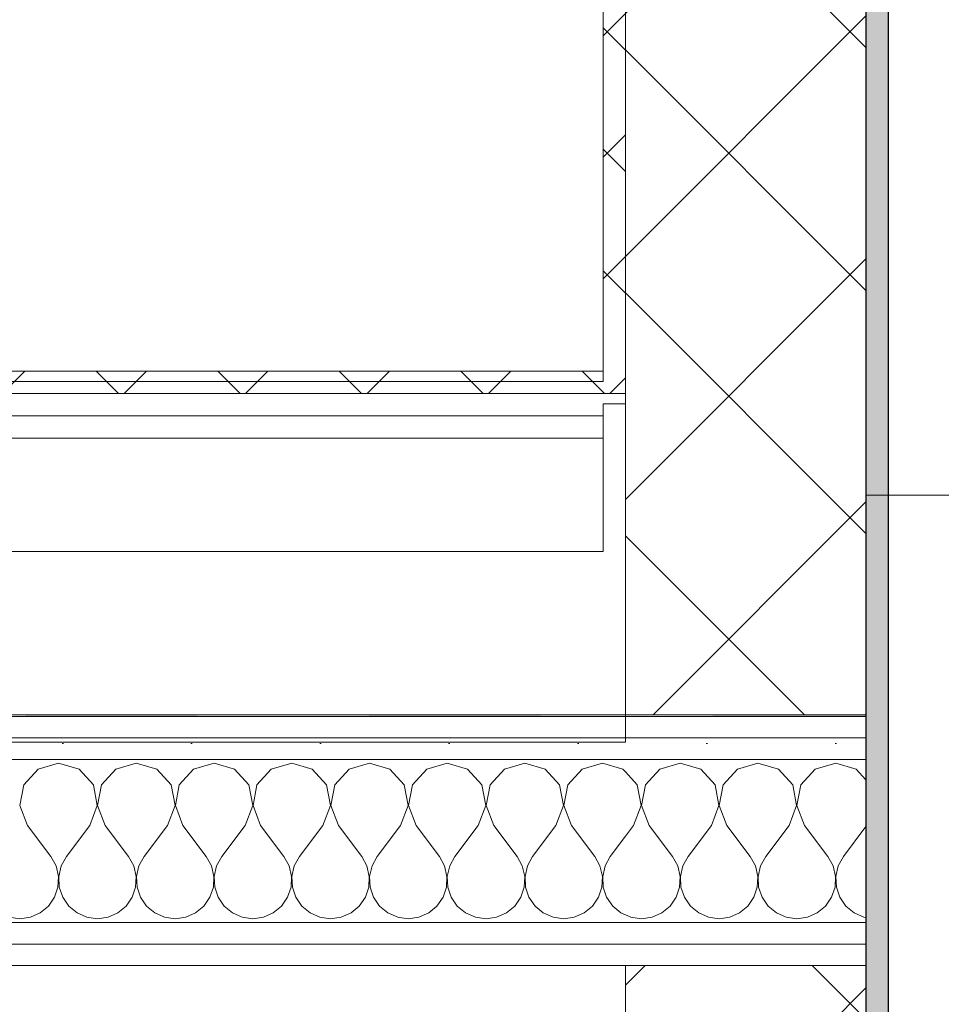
# Model space of a CAD drawing. Header units: millimetres. Extents: x 74467 to 235410, y -65 to 114857.
# Tile 192 of 256: x 129200 to 129736, y 68023 to 68596. Entities that reach past the tile are written whole.
import ezdxf
from ezdxf.enums import TextEntityAlignment as Align

# ---------------------------------------------------------------- set-up
doc = ezdxf.new("R2010")
doc.units = ezdxf.units.MM
doc.header["$MEASUREMENT"] = 0
for name, pattern in [('Katkend topelt', [1093.611073, 529.166651, -211.666656, 141.111112, -211.666656]), ('Punktiir tihe', [176.388884, 0, -176.388884]), ('Wipeout_Contour', [1000, 0, -1000])]:
    doc.linetypes.add(name, pattern=pattern)
for name, color, linetype in [('00 Teljed.AR', 7, 'Continuous'), ('1235 Vahelaed.AR', 7, 'Continuous'), ('1237 Trepid.AR', 7, 'Continuous'), ('1311 Siseseinad.AR', 7, 'Continuous'), ('1326 Seinapinnad.SA', 7, 'Continuous'), ('9350 Netopind.AR', 7, 'Continuous'), ('I-WALL-____-OTLN.IFC Model', 7, 'Continuous')]:
    doc.layers.add(name, color=color, linetype=linetype)
doc.styles.add('GENERATED_STYLE_3', font='txt')
pattern_1 = [(45, (0, 0), (-70.71068, 70.71068), []), (135, (0, 0), (70.71068, 70.71068), [])]
pattern_2 = [(0, (0, 0), (0, 75), [0, -75])]
pattern_3 = [(135, (0, 0), (35.355339, 35.355339), []), (225, (0, 0), (-35.355339, 35.355339), [])]

# ---------------------------------------------------------------- blocks, each defined once
blk = doc.blocks.new('Slab_13_1', base_point=(128282.64, 68175.84))
at = {"color": 254, "linetype": 'Wipeout_Contour', "lineweight": 0, "ltscale": 584658.71278}
blk.add_wipeout([(129552.64, 69575.88), (128282.64, 69575.88), (128282.64, 68175.84), (129552.64, 68175.84)], dxfattribs=at).dxf.layer = '1235 Vahelaed.AR'
at = {"layer": '1235 Vahelaed.AR', "color": 7, "linetype": 'Continuous', "lineweight": 13, "flags": 128}
blk.add_lwpolyline([(128282.64, 68175.84), (128282.64, 69575.88), (129552.64, 69575.88), (129552.64, 68175.84)], close=True, dxfattribs=at)
blk = doc.blocks.new('Slab_17_1', base_point=(126312.64, 71235.88))
at = {"color": 254, "linetype": 'Wipeout_Contour', "lineweight": 0, "ltscale": 2831097.235720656}
blk.add_wipeout([(129692.64, 71235.9), (126312.64, 71235.88), (126312.65, 69575.88), (129682.64, 69575.88), (129682.64, 69639.7), (131292.64, 69639.7), (131292.64, 67650.97), (132092.64, 67650.97), (133964.52, 67632.39), (133964.52, 67705.47), (134032.64, 67705.25), (134032.64, 69535.88), (133892.64, 69535.88), (133892.64, 69735.88), (133892.64, 71245.88), (133892.64, 71435.88), (132092.64, 71435.88), (132092.64, 71245.88), (129692.64, 71245.88)], dxfattribs=at).dxf.layer = '1235 Vahelaed.AR'
blk = doc.blocks.new('Liikumisruum_RG 103_3_1', base_point=(96460.37, 94557.02))
at = {"layer": '9350 Netopind.AR', "color": 7, "linetype": 'Continuous', "lineweight": 13, "flags": 128}
blk.add_lwpolyline([(129702.65, 93185.88), (129702.64, 71235.88), (123739.64, 71235.88), (123739.64, 69725.88), (129705.64, 69725.88), (129705.63, 67676.78), (132092.64, 67651.09), (132092.64, 69545.88), (131292.64, 69545.88), (131292.64, 72785.88), (132092.64, 72785.88), (132092.64, 78875.88), (131292.64, 78875.88), (131292.64, 81535.88), (132092.64, 81535.88), (132092.64, 85125.88), (131292.64, 85125.88), (131292.64, 87785.88), (132092.64, 87785.88), (132092.64, 89925.88), (131292.64, 89925.88), (131292.64, 93195.88)], dxfattribs=at)
blk = doc.blocks.new('WC_PK 110_35_1', base_point=(128295.64, 69171.71))
at = {"layer": '9350 Netopind.AR', "color": 7, "linetype": 'Continuous', "lineweight": 13, "flags": 128}
blk.add_lwpolyline([(128295.64, 68385.84), (129539.64, 68385.84), (129539.64, 69562.88), (128295.64, 69562.88)], close=True, dxfattribs=at)
blk = doc.blocks.new('Wall_152_1', base_point=(129552.64, 69575.88))
at = {"layer": '1311 Siseseinad.AR', "linetype": 'Continuous', "lineweight": 13, "true_color": 0x50504f}
h = blk.add_hatch(dxfattribs=at)
h.set_pattern_fill('Plokk_õõnesbetoon_0001', color=251, style=0, pattern_type=2)
h.set_pattern_definition(pattern_1)
h.paths.add_polyline_path([(129552.64, 69575.88), (129552.64, 68191.84), (129692.64, 68191.84), (129692.64, 69575.88)])
h = blk.add_hatch(dxfattribs=at)
h.set_pattern_fill('Plokk_õõnesbetoon_0001', color=251, style=0, pattern_type=2)
h.set_pattern_definition(pattern_1)
h.paths.add_polyline_path([(129552.64, 68045.84), (129552.64, 67678.43), (129692.64, 67676.92), (129692.64, 68045.84)])
at = {"layer": '1311 Siseseinad.AR', "color": 7, "linetype": 'Continuous', "lineweight": 13}
blk.add_line((129692.64, 68045.84), (129552.64, 68045.84), dxfattribs=at)
at = {"layer": '1311 Siseseinad.AR', "color": 7, "linetype": 'Continuous', "lineweight": 15, "flags": 128}
for points in [[(129692.64, 68191.84), (129692.64, 69715.88)], [(129552.64, 69575.88), (129552.64, 68191.84)], [(129552.64, 67709.68), (129552.64, 68045.84)], [(129692.64, 67709.23), (129692.64, 68045.84)]]:
    blk.add_lwpolyline(points, dxfattribs=at)
blk = doc.blocks.new('*X1148')
at = {"layer": '1311 Siseseinad.AR', "linetype": 'Continuous', "lineweight": 13, "true_color": 0x8c8d8c}
blk.add_hatch(color=252, dxfattribs=at).paths.add_polyline_path([(129692.64, 68191.84), (129603.4, 68191.84), (129603.4, 68190.84), (129692.64, 68190.84)])
blk = doc.blocks.new('*X1149')
at = {"layer": '1311 Siseseinad.AR', "color": 252, "linetype": 'Continuous', "lineweight": 13, "true_color": 0x8c8d8c}
for p, q in [((129584.52, 68163.58), (129572.63, 68160.2)), ((129596.42, 68160.2), (129584.52, 68163.58)), ((129629.76, 68163.58), (129617.87, 68160.2)), ((129641.65, 68160.2), (129629.76, 68163.58)), ((129675, 68163.58), (129663.11, 68160.2)), ((129686.89, 68160.2), (129675, 68163.58)), ((129559.52, 68151.07), (129552.64, 68158.59)), ((129572.63, 68160.2), (129564.29, 68151.07)), ((129604.75, 68151.07), (129596.42, 68160.2)), ((129617.87, 68160.2), (129609.53, 68151.07)), ((129649.99, 68151.07), (129641.65, 68160.2)), ((129663.11, 68160.2), (129654.77, 68151.07)), ((129692.64, 68153.9), (129686.89, 68160.2)), ((129561.81, 68138.93), (129559.52, 68151.07)), ((129564.29, 68151.07), (129562, 68138.93)), ((129607.05, 68138.93), (129604.75, 68151.07)), ((129609.53, 68151.07), (129607.23, 68138.93)), ((129652.29, 68138.93), (129649.99, 68151.07)), ((129654.77, 68151.07), (129652.47, 68138.93)), ((129557.38, 68127.39), (129561.81, 68138.93)), ((129562, 68138.93), (129566.43, 68127.39)), ((129602.62, 68127.39), (129607.05, 68138.93)), ((129607.23, 68138.93), (129611.67, 68127.39)), ((129647.86, 68127.39), (129652.29, 68138.93)), ((129652.47, 68138.93), (129656.9, 68127.39)), ((129557.38, 68127.39), (129552.64, 68121.07)), ((129566.43, 68127.39), (129580, 68109.29)), ((129602.62, 68127.39), (129589.05, 68109.29)), ((129611.67, 68127.39), (129625.24, 68109.29)), ((129647.86, 68127.39), (129634.29, 68109.29)), ((129656.9, 68127.39), (129670.48, 68109.29)), ((129692.64, 68126.78), (129679.52, 68109.29)), ((129583.02, 68103.83), (129580, 68109.29)), ((129589.05, 68109.29), (129586.03, 68103.83)), ((129628.26, 68103.83), (129625.24, 68109.29)), ((129634.29, 68109.29), (129631.27, 68103.83)), ((129673.5, 68103.83), (129670.48, 68109.29)), ((129679.52, 68109.29), (129676.5, 68103.83)), ((129584.43, 68097.75), (129583.02, 68103.83)), ((129586.03, 68103.83), (129584.62, 68097.75)), ((129629.67, 68097.75), (129628.26, 68103.83)), ((129631.27, 68103.83), (129629.85, 68097.75)), ((129674.91, 68097.75), (129673.5, 68103.83)), ((129676.5, 68103.83), (129675.09, 68097.75)), ((129584.13, 68091.52), (129584.43, 68097.75)), ((129584.62, 68097.75), (129584.92, 68091.52)), ((129629.37, 68091.52), (129629.67, 68097.75)), ((129629.85, 68097.75), (129630.16, 68091.52)), ((129674.61, 68091.52), (129674.91, 68097.75)), ((129675.09, 68097.75), (129675.39, 68091.52)), ((129582.14, 68085.6), (129584.13, 68091.52)), ((129584.92, 68091.52), (129586.91, 68085.6)), ((129627.37, 68085.6), (129629.37, 68091.52)), ((129630.16, 68091.52), (129632.15, 68085.6)), ((129672.61, 68085.6), (129674.61, 68091.52)), ((129675.39, 68091.52), (129677.39, 68085.6)), ((129578.6, 68080.46), (129582.14, 68085.6)), ((129586.91, 68085.6), (129590.45, 68080.46)), ((129623.84, 68080.46), (129627.37, 68085.6)), ((129632.15, 68085.6), (129635.68, 68080.46)), ((129669.08, 68080.46), (129672.61, 68085.6)), ((129677.39, 68085.6), (129680.92, 68080.46)), ((129552.64, 68075.32), (129555.72, 68073.96)), ((129568.09, 68073.96), (129573.8, 68076.48)), ((129573.8, 68076.48), (129578.6, 68080.46)), ((129590.45, 68080.46), (129595.25, 68076.48)), ((129595.25, 68076.48), (129600.96, 68073.96)), ((129613.32, 68073.96), (129619.03, 68076.48)), ((129619.03, 68076.48), (129623.84, 68080.46)), ((129635.68, 68080.46), (129640.49, 68076.48)), ((129640.49, 68076.48), (129646.2, 68073.96)), ((129658.56, 68073.96), (129664.27, 68076.48)), ((129664.27, 68076.48), (129669.08, 68080.46)), ((129680.92, 68080.46), (129685.73, 68076.48)), ((129685.73, 68076.48), (129691.44, 68073.96)), ((129555.72, 68073.96), (129561.9, 68073.1)), ((129561.9, 68073.1), (129568.09, 68073.96)), ((129600.96, 68073.96), (129607.14, 68073.1)), ((129607.14, 68073.1), (129613.32, 68073.96)), ((129646.2, 68073.96), (129652.38, 68073.1)), ((129652.38, 68073.1), (129658.56, 68073.96)), ((129691.44, 68073.96), (129692.64, 68073.79))]:
    blk.add_line(p, q, dxfattribs=at)
blk = doc.blocks.new('*X1152')
at = {"layer": '1311 Siseseinad.AR', "linetype": 'Continuous', "lineweight": 13, "true_color": 0x8c8d8c}
for points in [[(129303.4, 68191.84), (129203.41, 68191.84), (129203.41, 68190.84), (129303.4, 68190.84)], [(129503.4, 68191.84), (129403.41, 68191.84), (129403.41, 68190.84), (129503.4, 68190.84)]]:
    blk.add_hatch(color=252, dxfattribs=at).paths.add_polyline_path(points)
blk = doc.blocks.new('*X1153')
at = {"layer": '1311 Siseseinad.AR', "color": 252, "linetype": 'Continuous', "lineweight": 13, "true_color": 0x8c8d8c}
for p, q in [((129222.62, 68163.58), (129210.73, 68160.2)), ((129234.51, 68160.2), (129222.62, 68163.58)), ((129267.86, 68163.58), (129255.97, 68160.2)), ((129279.75, 68160.2), (129267.86, 68163.58)), ((129313.1, 68163.58), (129301.2, 68160.2)), ((129324.99, 68160.2), (129313.1, 68163.58)), ((129358.33, 68163.58), (129346.44, 68160.2)), ((129370.22, 68160.2), (129358.33, 68163.58)), ((129403.57, 68163.58), (129391.68, 68160.2)), ((129415.46, 68160.2), (129403.57, 68163.58)), ((129448.81, 68163.58), (129436.92, 68160.2)), ((129460.7, 68160.2), (129448.81, 68163.58)), ((129494.05, 68163.58), (129482.16, 68160.2)), ((129505.94, 68160.2), (129494.05, 68163.58)), ((129539.29, 68163.58), (129527.39, 68160.2)), ((129551.18, 68160.2), (129539.29, 68163.58)), ((129210.73, 68160.2), (129202.39, 68151.07)), ((129242.85, 68151.07), (129234.51, 68160.2)), ((129255.97, 68160.2), (129247.63, 68151.07)), ((129288.09, 68151.07), (129279.75, 68160.2)), ((129301.2, 68160.2), (129292.86, 68151.07)), ((129333.33, 68151.07), (129324.99, 68160.2)), ((129346.44, 68160.2), (129338.1, 68151.07)), ((129378.56, 68151.07), (129370.22, 68160.2)), ((129391.68, 68160.2), (129383.34, 68151.07)), ((129423.8, 68151.07), (129415.46, 68160.2)), ((129436.92, 68160.2), (129428.58, 68151.07)), ((129469.04, 68151.07), (129460.7, 68160.2)), ((129482.16, 68160.2), (129473.82, 68151.07)), ((129514.28, 68151.07), (129505.94, 68160.2)), ((129527.39, 68160.2), (129519.05, 68151.07)), ((129552.64, 68158.59), (129551.18, 68160.2)), ((129202.39, 68151.07), (129200.09, 68138.93)), ((129245.15, 68138.93), (129242.85, 68151.07)), ((129247.63, 68151.07), (129245.33, 68138.93)), ((129290.38, 68138.93), (129288.09, 68151.07)), ((129292.86, 68151.07), (129290.57, 68138.93)), ((129335.62, 68138.93), (129333.33, 68151.07)), ((129338.1, 68151.07), (129335.81, 68138.93)), ((129380.86, 68138.93), (129378.56, 68151.07)), ((129383.34, 68151.07), (129381.04, 68138.93)), ((129426.1, 68138.93), (129423.8, 68151.07)), ((129428.58, 68151.07), (129426.28, 68138.93)), ((129471.34, 68138.93), (129469.04, 68151.07)), ((129473.82, 68151.07), (129471.52, 68138.93)), ((129516.58, 68138.93), (129514.28, 68151.07)), ((129519.05, 68151.07), (129516.76, 68138.93)), ((129200.09, 68138.93), (129204.52, 68127.39)), ((129240.71, 68127.39), (129245.15, 68138.93)), ((129245.33, 68138.93), (129249.76, 68127.39)), ((129285.95, 68127.39), (129290.38, 68138.93)), ((129290.57, 68138.93), (129295, 68127.39)), ((129331.19, 68127.39), (129335.62, 68138.93)), ((129335.81, 68138.93), (129340.24, 68127.39)), ((129376.43, 68127.39), (129380.86, 68138.93)), ((129381.04, 68138.93), (129385.48, 68127.39)), ((129421.67, 68127.39), (129426.1, 68138.93)), ((129426.28, 68138.93), (129430.71, 68127.39)), ((129466.9, 68127.39), (129471.34, 68138.93)), ((129471.52, 68138.93), (129475.95, 68127.39)), ((129512.14, 68127.39), (129516.58, 68138.93)), ((129516.76, 68138.93), (129521.19, 68127.39)), ((129204.52, 68127.39), (129218.1, 68109.29)), ((129240.71, 68127.39), (129227.14, 68109.29)), ((129249.76, 68127.39), (129263.33, 68109.29)), ((129285.95, 68127.39), (129272.38, 68109.29)), ((129295, 68127.39), (129308.57, 68109.29)), ((129331.19, 68127.39), (129317.62, 68109.29)), ((129340.24, 68127.39), (129353.81, 68109.29)), ((129376.43, 68127.39), (129362.86, 68109.29)), ((129385.48, 68127.39), (129399.05, 68109.29)), ((129421.67, 68127.39), (129408.1, 68109.29)), ((129430.71, 68127.39), (129444.29, 68109.29)), ((129466.9, 68127.39), (129453.33, 68109.29)), ((129475.95, 68127.39), (129489.52, 68109.29)), ((129512.14, 68127.39), (129498.57, 68109.29)), ((129521.19, 68127.39), (129534.76, 68109.29)), ((129552.64, 68121.07), (129543.81, 68109.29)), ((129221.12, 68103.83), (129218.1, 68109.29)), ((129227.14, 68109.29), (129224.12, 68103.83)), ((129266.35, 68103.83), (129263.33, 68109.29)), ((129272.38, 68109.29), (129269.36, 68103.83)), ((129311.59, 68103.83), (129308.57, 68109.29)), ((129317.62, 68109.29), (129314.6, 68103.83)), ((129356.83, 68103.83), (129353.81, 68109.29)), ((129362.86, 68109.29), (129359.84, 68103.83)), ((129402.07, 68103.83), (129399.05, 68109.29)), ((129408.1, 68109.29), (129405.08, 68103.83)), ((129447.31, 68103.83), (129444.29, 68109.29)), ((129453.33, 68109.29), (129450.31, 68103.83)), ((129492.54, 68103.83), (129489.52, 68109.29)), ((129498.57, 68109.29), (129495.55, 68103.83)), ((129537.78, 68103.83), (129534.76, 68109.29)), ((129543.81, 68109.29), (129540.79, 68103.83)), ((129222.53, 68097.75), (129221.12, 68103.83)), ((129224.12, 68103.83), (129222.71, 68097.75)), ((129267.77, 68097.75), (129266.35, 68103.83)), ((129269.36, 68103.83), (129267.95, 68097.75)), ((129313, 68097.75), (129311.59, 68103.83)), ((129314.6, 68103.83), (129313.19, 68097.75)), ((129358.24, 68097.75), (129356.83, 68103.83)), ((129359.84, 68103.83), (129358.42, 68097.75)), ((129403.48, 68097.75), (129402.07, 68103.83)), ((129405.08, 68103.83), (129403.66, 68097.75)), ((129448.72, 68097.75), (129447.31, 68103.83)), ((129450.31, 68103.83), (129448.9, 68097.75)), ((129493.96, 68097.75), (129492.54, 68103.83)), ((129495.55, 68103.83), (129494.14, 68097.75)), ((129539.19, 68097.75), (129537.78, 68103.83)), ((129540.79, 68103.83), (129539.38, 68097.75)), ((129222.23, 68091.52), (129222.53, 68097.75)), ((129222.71, 68097.75), (129223.01, 68091.52)), ((129267.46, 68091.52), (129267.77, 68097.75)), ((129267.95, 68097.75), (129268.25, 68091.52)), ((129312.7, 68091.52), (129313, 68097.75)), ((129313.19, 68097.75), (129313.49, 68091.52)), ((129357.94, 68091.52), (129358.24, 68097.75)), ((129358.42, 68097.75), (129358.73, 68091.52)), ((129403.18, 68091.52), (129403.48, 68097.75)), ((129403.66, 68097.75), (129403.97, 68091.52)), ((129448.42, 68091.52), (129448.72, 68097.75)), ((129448.9, 68097.75), (129449.2, 68091.52)), ((129493.65, 68091.52), (129493.96, 68097.75)), ((129494.14, 68097.75), (129494.44, 68091.52)), ((129538.89, 68091.52), (129539.19, 68097.75)), ((129539.38, 68097.75), (129539.68, 68091.52)), ((129220.23, 68085.6), (129222.23, 68091.52)), ((129223.01, 68091.52), (129225.01, 68085.6)), ((129265.47, 68085.6), (129267.46, 68091.52)), ((129268.25, 68091.52), (129270.25, 68085.6)), ((129310.71, 68085.6), (129312.7, 68091.52)), ((129313.49, 68091.52), (129315.48, 68085.6)), ((129355.95, 68085.6), (129357.94, 68091.52)), ((129358.73, 68091.52), (129360.72, 68085.6)), ((129401.18, 68085.6), (129403.18, 68091.52)), ((129403.97, 68091.52), (129405.96, 68085.6)), ((129446.42, 68085.6), (129448.42, 68091.52)), ((129449.2, 68091.52), (129451.2, 68085.6)), ((129491.66, 68085.6), (129493.65, 68091.52)), ((129494.44, 68091.52), (129496.44, 68085.6)), ((129536.9, 68085.6), (129538.89, 68091.52)), ((129539.68, 68091.52), (129541.67, 68085.6)), ((129216.7, 68080.46), (129220.23, 68085.6)), ((129225.01, 68085.6), (129228.54, 68080.46)), ((129261.93, 68080.46), (129265.47, 68085.6)), ((129270.25, 68085.6), (129273.78, 68080.46)), ((129307.17, 68080.46), (129310.71, 68085.6)), ((129315.48, 68085.6), (129319.02, 68080.46)), ((129352.41, 68080.46), (129355.95, 68085.6)), ((129360.72, 68085.6), (129364.26, 68080.46)), ((129397.65, 68080.46), (129401.18, 68085.6)), ((129405.96, 68085.6), (129409.49, 68080.46)), ((129442.89, 68080.46), (129446.42, 68085.6)), ((129451.2, 68085.6), (129454.73, 68080.46)), ((129488.13, 68080.46), (129491.66, 68085.6)), ((129496.44, 68085.6), (129499.97, 68080.46)), ((129533.36, 68080.46), (129536.9, 68085.6)), ((129541.67, 68085.6), (129545.21, 68080.46)), ((129206.18, 68073.96), (129211.89, 68076.48)), ((129211.89, 68076.48), (129216.7, 68080.46)), ((129228.54, 68080.46), (129233.35, 68076.48)), ((129233.35, 68076.48), (129239.06, 68073.96)), ((129251.42, 68073.96), (129257.13, 68076.48)), ((129257.13, 68076.48), (129261.93, 68080.46)), ((129273.78, 68080.46), (129278.58, 68076.48)), ((129278.58, 68076.48), (129284.3, 68073.96)), ((129296.66, 68073.96), (129302.37, 68076.48)), ((129302.37, 68076.48), (129307.17, 68080.46)), ((129319.02, 68080.46), (129323.82, 68076.48)), ((129323.82, 68076.48), (129329.53, 68073.96)), ((129341.9, 68073.96), (129347.61, 68076.48)), ((129347.61, 68076.48), (129352.41, 68080.46)), ((129364.26, 68080.46), (129369.06, 68076.48)), ((129369.06, 68076.48), (129374.77, 68073.96)), ((129387.13, 68073.96), (129392.84, 68076.48)), ((129392.84, 68076.48), (129397.65, 68080.46)), ((129409.49, 68080.46), (129414.3, 68076.48)), ((129414.3, 68076.48), (129420.01, 68073.96)), ((129432.37, 68073.96), (129438.08, 68076.48)), ((129438.08, 68076.48), (129442.89, 68080.46)), ((129454.73, 68080.46), (129459.54, 68076.48)), ((129459.54, 68076.48), (129465.25, 68073.96)), ((129477.61, 68073.96), (129483.32, 68076.48)), ((129483.32, 68076.48), (129488.13, 68080.46)), ((129499.97, 68080.46), (129504.78, 68076.48)), ((129504.78, 68076.48), (129510.49, 68073.96)), ((129522.85, 68073.96), (129528.56, 68076.48)), ((129528.56, 68076.48), (129533.36, 68080.46)), ((129545.21, 68080.46), (129550.01, 68076.48)), ((129550.01, 68076.48), (129552.64, 68075.32)), ((129193.82, 68073.96), (129200, 68073.1)), ((129200, 68073.1), (129206.18, 68073.96)), ((129239.06, 68073.96), (129245.24, 68073.1)), ((129245.24, 68073.1), (129251.42, 68073.96)), ((129284.3, 68073.96), (129290.48, 68073.1)), ((129290.48, 68073.1), (129296.66, 68073.96)), ((129329.53, 68073.96), (129335.71, 68073.1)), ((129335.71, 68073.1), (129341.9, 68073.96)), ((129374.77, 68073.96), (129380.95, 68073.1)), ((129380.95, 68073.1), (129387.13, 68073.96)), ((129420.01, 68073.96), (129426.19, 68073.1)), ((129426.19, 68073.1), (129432.37, 68073.96)), ((129465.25, 68073.96), (129471.43, 68073.1)), ((129471.43, 68073.1), (129477.61, 68073.96)), ((129510.49, 68073.96), (129516.67, 68073.1)), ((129516.67, 68073.1), (129522.85, 68073.96))]:
    blk.add_line(p, q, dxfattribs=at)
blk = doc.blocks.new('Wall_240_1', base_point=(128092.64, 68045.84))
at = {"layer": '1311 Siseseinad.AR', "linetype": 'Continuous', "lineweight": 13, "true_color": 0x8c8d8c}
h = blk.add_hatch(dxfattribs=at)
h.set_pattern_fill('Kips_0001', color=252, style=0, pattern_type=2)
h.set_pattern_definition(pattern_2)
h.paths.add_polyline_path([(129552.64, 68190.84), (128282.64, 68190.84), (128282.64, 68178.34), (129552.64, 68178.34)])
h = blk.add_hatch(dxfattribs=at)
h.set_pattern_fill('Kips_0001', color=252, style=0, pattern_type=2)
h.set_pattern_definition(pattern_2)
h.paths.add_polyline_path([(129692.64, 68178.34), (129692.64, 68190.84), (129552.64, 68190.84), (129552.64, 68178.34)])
h = blk.add_hatch(dxfattribs=at)
h.set_pattern_fill('Kips_0001', color=252, style=0, pattern_type=2)
h.set_pattern_definition(pattern_2)
h.paths.add_polyline_path([(129552.64, 68178.34), (128282.64, 68178.34), (128282.64, 68165.84), (129552.64, 68165.84)])
h = blk.add_hatch(dxfattribs=at)
h.set_pattern_fill('Kips_0001', color=252, style=0, pattern_type=2)
h.set_pattern_definition(pattern_2)
h.paths.add_polyline_path([(129692.64, 68165.84), (129692.64, 68178.34), (129552.64, 68178.34), (129552.64, 68165.84)])
h = blk.add_hatch(dxfattribs=at)
h.set_pattern_fill('Kips_0001', color=252, style=0, pattern_type=2)
h.set_pattern_definition(pattern_2)
h.paths.add_polyline_path([(129552.64, 68070.84), (128282.64, 68070.84), (128282.64, 68058.34), (129552.64, 68058.34)])
h = blk.add_hatch(dxfattribs=at)
h.set_pattern_fill('Kips_0001', color=252, style=0, pattern_type=2)
h.set_pattern_definition(pattern_2)
h.paths.add_polyline_path([(129692.64, 68058.34), (129692.64, 68070.84), (129552.64, 68070.84), (129552.64, 68058.34)])
h = blk.add_hatch(dxfattribs=at)
h.set_pattern_fill('Kips_0001', color=252, style=0, pattern_type=2)
h.set_pattern_definition(pattern_2)
h.paths.add_polyline_path([(129552.64, 68058.34), (128282.64, 68058.34), (128282.64, 68045.84), (129552.64, 68045.84)])
h = blk.add_hatch(dxfattribs=at)
h.set_pattern_fill('Kips_0001', color=252, style=0, pattern_type=2)
h.set_pattern_definition(pattern_2)
h.paths.add_polyline_path([(129692.64, 68045.84), (129692.64, 68058.34), (129552.64, 68058.34), (129552.64, 68045.84)])
at = {"layer": '1311 Siseseinad.AR', "color": 7, "linetype": 'Continuous', "lineweight": 15}
for p, q in [((129552.64, 68190.84), (128282.64, 68190.84)), ((129552.64, 68178.34), (128282.64, 68178.34)), ((129552.64, 68165.84), (128282.64, 68165.84)), ((129552.64, 68070.84), (128282.64, 68070.84)), ((129552.64, 68058.34), (128282.64, 68058.34))]:
    blk.add_line(p, q, dxfattribs=at)
at = {"layer": '1311 Siseseinad.AR', "color": 7, "linetype": 'Continuous', "lineweight": 15, "flags": 128}
for points in [[(129552.64, 68191.84), (128282.64, 68191.84)], [(128282.64, 68045.84), (129552.64, 68045.84)]]:
    blk.add_lwpolyline(points, dxfattribs=at)
at = {"layer": '1311 Siseseinad.AR', "color": 7, "linetype": 'Continuous', "lineweight": 13, "flags": 128}
for points in [[(129692.64, 68191.84), (129692.64, 68190.84)], [(129692.64, 68190.84), (129692.64, 68178.34)], [(129692.64, 68178.34), (129692.64, 68165.84)], [(129692.64, 68165.84), (129692.64, 68070.84)], [(129692.64, 68070.84), (129692.64, 68058.34)], [(129692.64, 68058.34), (129692.64, 68045.84)]]:
    blk.add_lwpolyline(points, dxfattribs=at)
at = {"layer": 'I-WALL-____-OTLN.IFC Model', "color": 7, "linetype": 'Continuous', "lineweight": 15}
for p, q in [((129692.64, 68191.84), (129552.64, 68191.84)), ((129692.64, 68190.84), (129552.64, 68190.84)), ((129692.64, 68178.34), (129552.64, 68178.34)), ((129692.64, 68165.84), (129552.64, 68165.84)), ((129692.64, 68070.84), (129552.64, 68070.84)), ((129692.64, 68058.34), (129552.64, 68058.34)), ((129552.64, 68045.84), (129692.64, 68045.84))]:
    blk.add_line(p, q, dxfattribs=at)
at = {"layer": '1311 Siseseinad.AR', "color": 7, "lineweight": 15}
for name in ['*X1152', '*X1148', '*X1153', '*X1149']:
    blk.add_blockref(name, (0, 0), dxfattribs=at)
blk = doc.blocks.new('Wall_287_1', base_point=(128282.64, 68391.84))
at = {"layer": '1326 Seinapinnad.SA', "linetype": 'Continuous', "lineweight": 13}
h = blk.add_hatch(dxfattribs=at)
h.set_pattern_fill('Grid_5x5_Diagonaal_0001', color=230, style=0, pattern_type=2)
h.set_pattern_definition([(225, (0, 0), (-35.355339, 35.355339), []), (315, (0, 0), (35.355339, 35.355339), [])])
h.paths.add_polyline_path([(129539.64, 68391.84), (128295.64, 68391.84), (128295.64, 68378.84), (129539.64, 68378.84)])
at = {"layer": '1326 Seinapinnad.SA', "linetype": 'Continuous', "lineweight": 13, "true_color": 0x8c8d8c}
h = blk.add_hatch(dxfattribs=at)
h.set_pattern_fill('Kips_0001', color=252, style=0, pattern_type=2)
h.set_pattern_definition(pattern_2)
h.paths.add_polyline_path([(129539.64, 68378.84), (128295.64, 68378.84), (128295.64, 68365.84), (129539.64, 68365.84)])
h = blk.add_hatch(dxfattribs=at)
h.set_pattern_fill('Kips_0001', color=252, style=0, pattern_type=2)
h.set_pattern_definition(pattern_2)
h.paths.add_polyline_path([(129539.64, 68378.84), (129539.64, 68372.84), (129552.64, 68372.84), (129552.64, 68378.84)])
h = blk.add_hatch(dxfattribs=at)
h.set_pattern_fill('Kips_0001', color=252, style=0, pattern_type=2)
h.set_pattern_definition(pattern_2)
h.paths.add_polyline_path([(129539.64, 68365.84), (128295.64, 68365.84), (128295.64, 68352.84), (129539.64, 68352.84)])
at = {"layer": '1326 Seinapinnad.SA', "color": 7, "linetype": 'Continuous', "lineweight": 15}
for p, q in [((129539.64, 68378.84), (128295.64, 68378.84)), ((129552.64, 68378.84), (129539.64, 68378.84)), ((129552.64, 68372.84), (129552.64, 68378.84)), ((129539.64, 68365.84), (128295.64, 68365.84)), ((129539.64, 68352.84), (128295.64, 68352.84))]:
    blk.add_line(p, q, dxfattribs=at)
at = {"layer": '1326 Seinapinnad.SA', "color": 7, "linetype": 'Continuous', "lineweight": 15, "flags": 128}
for points in [[(129539.64, 68391.84), (128295.64, 68391.84)], [(128295.64, 68286.84), (129539.64, 68286.84)]]:
    blk.add_lwpolyline(points, dxfattribs=at)
at = {"layer": '1326 Seinapinnad.SA', "color": 7, "linetype": 'Continuous', "lineweight": 13, "flags": 128}
blk.add_lwpolyline([(129539.64, 68372.84), (129539.64, 68286.84)], dxfattribs=at)
blk = doc.blocks.new('Wall_288_1', base_point=(129552.64, 68372.84))
at = {"layer": '1326 Seinapinnad.SA', "linetype": 'Continuous', "lineweight": 13}
h = blk.add_hatch(dxfattribs=at)
h.set_pattern_fill('Grid_5x5_Diagonaal_0001', color=230, style=0, pattern_type=2)
h.set_pattern_definition(pattern_3)
h.paths.add_polyline_path([(129539.64, 69562.88), (129539.64, 68391.84), (129552.64, 68391.84), (129552.64, 69562.88)])
h = blk.add_hatch(dxfattribs=at)
h.set_pattern_fill('Grid_5x5_Diagonaal_0001', color=230, style=0, pattern_type=2)
h.set_pattern_definition(pattern_3)
h.paths.add_polyline_path([(129539.64, 68391.84), (129539.64, 68378.84), (129552.64, 68378.84), (129552.64, 68391.84)])
at = {"layer": '1326 Seinapinnad.SA', "color": 7, "linetype": 'Continuous', "lineweight": 15}
blk.add_line((129552.64, 68378.84), (129539.64, 68378.84), dxfattribs=at)
at = {"layer": '1326 Seinapinnad.SA', "color": 7, "linetype": 'Continuous', "lineweight": 15, "flags": 128}
for points in [[(129552.64, 68372.84), (129552.64, 69575.88)], [(129539.64, 69562.88), (129539.64, 68391.84)], [(129552.64, 68372.84), (129539.64, 68372.84)]]:
    blk.add_lwpolyline(points, dxfattribs=at)
blk = doc.blocks.new('Wall_292_1', base_point=(129692.64, 69715.88))
at = {"layer": '1326 Seinapinnad.SA', "linetype": 'Continuous', "lineweight": 0, "true_color": 0xfefefe}
blk.add_hatch(color=7, dxfattribs=at).paths.add_polyline_path([(129692.64, 69715.88), (129692.72, 67676.92), (129705.72, 67676.92), (129705.64, 69715.88)])
at = {"layer": '1326 Seinapinnad.SA', "color": 7, "linetype": 'Continuous', "lineweight": 15, "flags": 128}
for points in [[(129692.64, 69715.88), (129692.72, 67676.92)], [(129705.72, 67676.92), (129705.64, 69715.88)]]:
    blk.add_lwpolyline(points, dxfattribs=at)
blk = doc.blocks.new('Stair_5_1')
at = {"layer": '1237 Trepid.AR', "color": 7, "linetype": 'Continuous', "lineweight": 13}
for p, q in [((129692.64, 69639.7), (129692.64, 67329.7)), ((129692.64, 68649.7), (129692.64, 68319.7)), ((131292.64, 68319.7), (129692.64, 68319.7)), ((129692.64, 68319.7), (131292.64, 68319.7)), ((131292.64, 68319.7), (129692.64, 68319.7)), ((129692.64, 68319.7), (129692.64, 67989.7))]:
    blk.add_line(p, q, dxfattribs=at)
at = {"layer": '1237 Trepid.AR', "color": 251, "lineweight": 13, "insert": (130443.83, 68484.7), "char_height": 150, "attachment_point": 8, "rotation": 90, "style": 'GENERATED_STYLE_3'}
blk.add_mtext('\\A1;{\\pqc;\\pt0,15000;\\fArial|b0|i0|c0|p34;6T x \\fArial|b0|i0|c0|p34;158\\fArial|b0|i0|c0|p34;\\A1{\\H.66x;\\S^  ;}\\fArial|b0|i0|c0|p34;\\fArial|b0|i0|c0|p34; x \\fArial|b0|i0|c0|p34;330\\fArial|b0|i0|c0|p34;\\A1{\\H.66x;\\S^  ;}\\fArial|b0|i0|c0|p34;\\fArial|b0|i0|c0|p34;\\fArial|b0|i0|c0|p34;\\fArial|b0|i0|c0|p34;\\A1{\\H.66x;\\S^  ;}\\fArial|b0|i0|c0|p34;}', dxfattribs=at)
blk = doc.blocks.new('Standard grid marker_3')
at = {"layer": '00 Teljed.AR', "color": 252, "linetype": 'Katkend topelt', "lineweight": 13, "true_color": 0x8c8d8c}
blk.add_line((6073.2, 0), (54988.3, 0), dxfattribs=at)
at = {"layer": '00 Teljed.AR', "color": 252, "lineweight": 13, "true_color": 0x8c8d8c, "style": 'GENERATED_STYLE_3'}
for tag, p in [('AC_MarkerText_1_0', (-54.29, -45.71)), ('AC_MarkerText_1_1', (61407.21, -45.71))]:
    blk.add_attdef(tag, text='', height=200, rotation=270, dxfattribs=at).set_placement(p, align=Align.TOP_CENTER)

msp = doc.modelspace()

# ---------------------------------------------------------------- block references
at = {"layer": '1235 Vahelaed.AR', "color": 7, "linetype": 'Continuous', "lineweight": 13}
msp.add_blockref('Slab_13_1', (128282.64, 68175.84), dxfattribs=at)

# ---------------------------------------------------------------- next in the draw order: block references
msp.add_blockref('Slab_17_1', (126312.64, 71235.88), dxfattribs=at)

# ---------------------------------------------------------------- next in the draw order: linework, layer by layer
at = {"layer": '9350 Netopind.AR', "color": 7, "linetype": 'Continuous', "lineweight": 0, "true_color": 0xfaefc5, "flags": 128}
msp.add_lwpolyline([(129702.65, 93185.88), (129702.64, 71235.88), (123739.64, 71235.88), (123739.64, 69725.88), (129705.64, 69725.88), (129705.63, 67676.78), (132092.64, 67651.09), (132092.64, 69545.88), (131292.64, 69545.88), (131292.64, 72785.88), (132092.64, 72785.88), (132092.64, 78875.88), (131292.64, 78875.88), (131292.64, 81535.88), (132092.64, 81535.88), (132092.64, 85125.88), (131292.64, 85125.88), (131292.64, 87785.88), (132092.64, 87785.88), (132092.64, 89925.88), (131292.64, 89925.88), (131292.64, 93195.88)], dxfattribs=at)
at = {"layer": '9350 Netopind.AR', "color": 153, "linetype": 'Continuous', "lineweight": 0, "true_color": 0x7da59c, "flags": 128}
msp.add_lwpolyline([(128295.64, 68385.84), (129539.64, 68385.84), (129539.64, 69562.88), (128295.64, 69562.88)], close=True, dxfattribs=at)

# ---------------------------------------------------------------- next in the draw order: block references
at = {"layer": '00 Teljed.AR', "color": 7, "linetype": 'Continuous', "lineweight": 13, "zscale": 1000, "rotation": 90}
msp.add_blockref('Standard grid marker_3', (129692.64, 46889.58), dxfattribs=at)
at = {"layer": '1237 Trepid.AR', "color": 7, "linetype": 'Punktiir tihe', "lineweight": 13}
msp.add_blockref('Stair_5_1', (0, 0), dxfattribs=at)
at = {"layer": '1311 Siseseinad.AR', "color": 7, "lineweight": 15}
for name, p in [('Wall_152_1', (129552.64, 69575.88)), ('Wall_240_1', (128092.64, 68045.84))]:
    msp.add_blockref(name, p, dxfattribs=at)
at = {"layer": '1326 Seinapinnad.SA', "color": 7, "lineweight": 15}
for name, p in [('Wall_292_1', (129692.64, 69715.88)), ('Wall_288_1', (129552.64, 68372.84)), ('Wall_287_1', (128282.64, 68391.84))]:
    msp.add_blockref(name, p, dxfattribs=at)
at = {"layer": '9350 Netopind.AR', "color": 7, "linetype": 'Continuous', "lineweight": 13}
for name, p in [('Liikumisruum_RG 103_3_1', (96460.37, 94557.02)), ('WC_PK 110_35_1', (128295.64, 69171.71))]:
    msp.add_blockref(name, p, dxfattribs=at)

doc.saveas('drawing.dxf')
